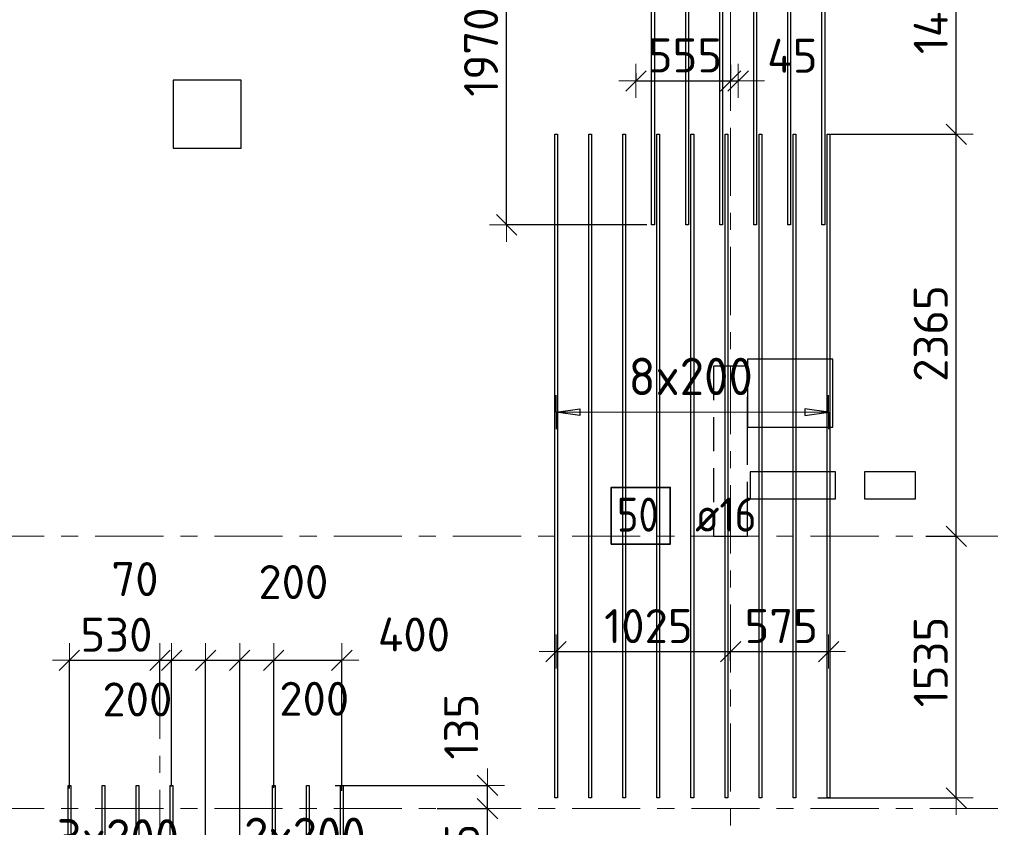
# Model space of a CAD drawing. Header units: metres. Extents: x -38 to 107, y -15 to 21.
# Tile 42 of 89: x 47.33 to 53.11, y 7.29 to 12.04. Entities that reach past the tile are written whole.
import ezdxf

# ---------------------------------------------------------------- set-up
doc = ezdxf.new("R2010")
doc.units = ezdxf.units.M
doc.header["$PDMODE"] = 65
for name, pattern in [('______11', [0.5, 0.4, -0.05, 0, -0.05]), ('______2', [0.27, 0.2, -0.07]), ('______5', [1.1, 0.8, -0.1, 0.1, -0.1])]:
    doc.linetypes.add(name, pattern=pattern)
for name, color, linetype, lineweight in [('XR$2$Осевая линия (1)', 7, '______5', 13), ('XR$3$Перекрытие (1)', 7, 'Continuous', 35), ('XR$3$Размерная линия (1)', 7, 'Continuous', 13)]:
    doc.layers.add(name, color=color, linetype=linetype, lineweight=lineweight)
doc.layers.add('XR$3$Арм.стержн.Доп. Арм верхн.зоны Х', color=7, linetype='Continuous', lineweight=35, true_color=0x8c8cff)
doc.layers.add('XR$5$Стена_ бетон несущ.', color=7, linetype='Continuous', lineweight=70, true_color=0xb4b496)
doc.styles.add('ISOCPEUR', font='txt')
doc.dimstyles.new('DIMSTYLE_3', dxfattribs={"dimtxt": 0.2, "dimasz": 0.2, "dimexe": 0, "dimexo": 0, "dimgap": 0.1, "dimtad": 2, "dimdec": 0, "dimlfac": 1000, "dimrnd": 5, "dimzin": 12, "dimdsep": 46, "dimtxsty": 'ISOCPEUR', "dimblk1": 'ALL_ML_STRICH', "dimblk2": 'ALL_ML_STRICH', "dimsah": 1, "dimcen": 0, "dimclrd": 7, "dimclre": 256, "dimclrt": 7, "dimadec": 0, "dimazin": 0, "dimtfac": 1, "dimtdec": 0, "dimtix": 1, "dimtmove": 2, "dimatfit": 3, "dimfxl": 0, "dimtzin": 0, "dimlwd": 0, "dimlwe": -3, "dimarcsym": 0})
doc.dimstyles.new('DIMSTYLE_6', dxfattribs={"dimtxt": 0.2, "dimasz": 0.2, "dimexe": 0, "dimexo": 0, "dimgap": 0.1, "dimtad": 2, "dimdec": 0, "dimlfac": 1000, "dimrnd": 5, "dimzin": 12, "dimdsep": 46, "dimtxsty": 'ISOCPEUR', "dimblk1": 'ALL_ML_STRICH', "dimblk2": 'ALL_ML_STRICH', "dimsah": 1, "dimcen": 0, "dimclrd": 7, "dimclre": 256, "dimclrt": 7, "dimadec": 0, "dimazin": 0, "dimtfac": 1, "dimtdec": 0, "dimtix": 1, "dimtmove": 2, "dimatfit": 3, "dimfxl": 0, "dimtvp": 1.2, "dimtzin": 0, "dimlwd": 0, "dimlwe": -3, "dimarcsym": 0})
doc.dimstyles.new('DIMSTYLE_7', dxfattribs={"dimtxt": 0.2, "dimasz": 0.2, "dimexe": 0, "dimexo": 0, "dimgap": 0.1, "dimtad": 0, "dimdec": 0, "dimlfac": 1000, "dimrnd": 5, "dimzin": 12, "dimdsep": 46, "dimtxsty": 'ISOCPEUR', "dimblk1": 'ALL_ML_STRICH', "dimblk2": 'ALL_ML_STRICH', "dimsah": 1, "dimcen": 0, "dimclrd": 7, "dimclre": 256, "dimclrt": 7, "dimadec": 0, "dimazin": 0, "dimtfac": 1, "dimtdec": 0, "dimtix": 1, "dimtmove": 2, "dimatfit": 3, "dimfxl": 0, "dimtvp": 1.2, "dimtzin": 0, "dimlwd": 0, "dimlwe": -3, "dimarcsym": 0})

# ---------------------------------------------------------------- blocks, each defined once
blk = doc.blocks.new('ALL_ML_STRICH')
at = {"color": 0, "linetype": 'ByBlock', "lineweight": -2}
for p, q in [((-0.3, -0.3), (0.3, 0.3)), ((0, -0.5), (0, 0.5)), ((-1, 0), (0.5, 0))]:
    blk.add_line(p, q, dxfattribs=at)
blk = doc.blocks.new('*D269')
at = {"layer": 'DEFPOINTS', "color": 7, "linetype": 'Continuous', "lineweight": 13, "transparency": 33554687}
for p in [(50.461, 12.8), (50.1852, 10.8301), (51.0276, 10.8301)]:
    blk.add_point(p, dxfattribs=at)
at = {"layer": 'XR$3$Размерная линия (1)', "color": 9, "linetype": 'Continuous', "lineweight": -2, "true_color": 0xc7c7c7, "transparency": 33554687}
for p, q in [((50.481, 12.8), (50.1852, 12.8)), ((51.0076, 10.8301), (50.1852, 10.8301))]:
    blk.add_line(p, q, dxfattribs=at)
at = {"layer": 'XR$3$Размерная линия (1)', "color": 7, "linetype": 'Continuous', "lineweight": -2, "transparency": 33554687}
blk.add_line((50.1852, 10.8301), (50.1852, 12.8), dxfattribs=at)
at = {"layer": 'XR$3$Размерная линия (1)', "color": 7, "linetype": 'Continuous', "lineweight": 13, "transparency": 33554687, "xscale": 0.2, "yscale": 0.2, "zscale": 0.2}
for p, rotation in [((50.1852, 12.8), 90), ((50.1852, 10.8301), 270)]:
    blk.add_blockref('ALL_ML_STRICH', p, dxfattribs=dict(at, rotation=rotation))
at = {"layer": 'XR$3$Размерная линия (1)', "color": 7, "linetype": 'Continuous', "lineweight": 13, "transparency": 33554687, "insert": (50.0352, 11.8451), "char_height": 0.2, "width": 0.8, "attachment_point": 5, "rotation": 90, "style": 'ISOCPEUR'}
blk.add_mtext('\\A1;{1970}', dxfattribs=at)
blk = doc.blocks.new('*D271')
at = {"layer": 'DEFPOINTS', "color": 7, "linetype": 'Continuous', "lineweight": 13, "transparency": 33554687}
for p in [(50.9446, 11.7413), (51.5, 11.7906), (50.9446, 11.6757)]:
    blk.add_point(p, dxfattribs=at)
at = {"layer": 'XR$3$Размерная линия (1)', "color": 9, "linetype": 'Continuous', "lineweight": -2, "true_color": 0xc7c7c7, "transparency": 33554687}
for p, q in [((51.5, 11.7706), (51.5, 11.6757)), ((50.9446, 11.7213), (50.9446, 11.6757))]:
    blk.add_line(p, q, dxfattribs=at)
at = {"layer": 'XR$3$Размерная линия (1)', "color": 7, "linetype": 'Continuous', "lineweight": -2, "transparency": 33554687}
blk.add_line((50.9446, 11.6757), (51.5, 11.6757), dxfattribs=at)
at = {"layer": 'XR$3$Размерная линия (1)', "color": 7, "linetype": 'Continuous', "lineweight": 13, "transparency": 33554687, "xscale": 0.2, "yscale": 0.2, "zscale": 0.2, "rotation": 180}
blk.add_blockref('ALL_ML_STRICH', (50.9446, 11.6757), dxfattribs=at)
at = {"layer": 'XR$3$Размерная линия (1)', "color": 7, "linetype": 'Continuous', "lineweight": 13, "transparency": 33554687, "xscale": 0.2, "yscale": 0.2, "zscale": 0.2}
blk.add_blockref('ALL_ML_STRICH', (51.5, 11.6757), dxfattribs=at)
at = {"layer": 'XR$3$Размерная линия (1)', "color": 7, "linetype": 'Continuous', "lineweight": 13, "transparency": 33554687, "insert": (51.2323, 11.8257), "char_height": 0.2, "width": 0.6, "attachment_point": 5, "style": 'ISOCPEUR'}
blk.add_mtext('\\A1;{555}', dxfattribs=at)
blk = doc.blocks.new('*D272')
at = {"layer": 'DEFPOINTS', "color": 7, "linetype": 'Continuous', "lineweight": 13, "transparency": 33554687}
for p in [(51.5, 11.7906), (51.5446, 11.7055), (51.5, 11.6757)]:
    blk.add_point(p, dxfattribs=at)
at = {"layer": 'XR$3$Размерная линия (1)', "color": 9, "linetype": 'Continuous', "lineweight": -2, "true_color": 0xc7c7c7, "transparency": 33554687}
for p, q in [((51.5, 11.7706), (51.5, 11.6757)), ((51.5446, 11.6855), (51.5446, 11.6757))]:
    blk.add_line(p, q, dxfattribs=at)
at = {"layer": 'XR$3$Размерная линия (1)', "color": 7, "linetype": 'Continuous', "lineweight": -2, "transparency": 33554687}
blk.add_line((51.5, 11.6757), (51.5446, 11.6757), dxfattribs=at)
at = {"layer": 'XR$3$Размерная линия (1)', "color": 7, "linetype": 'Continuous', "lineweight": 13, "transparency": 33554687, "xscale": 0.2, "yscale": 0.2, "zscale": 0.2}
blk.add_blockref('ALL_ML_STRICH', (51.5446, 11.6757), dxfattribs=at)
at = {"layer": 'XR$3$Размерная линия (1)', "color": 7, "linetype": 'Continuous', "lineweight": 13, "transparency": 33554687, "xscale": 0.2, "yscale": 0.2, "zscale": 0.2, "rotation": 180}
blk.add_blockref('ALL_ML_STRICH', (51.5, 11.6757), dxfattribs=at)
at = {"layer": 'XR$3$Размерная линия (1)', "color": 7, "linetype": 'Continuous', "lineweight": 13, "transparency": 33554687, "insert": (51.8628, 11.8236), "char_height": 0.2, "width": 0.4, "attachment_point": 5, "style": 'ISOCPEUR'}
blk.add_mtext('\\A1;{45}', dxfattribs=at)
blk = doc.blocks.new('*D273')
at = {"layer": 'DEFPOINTS', "color": 7, "linetype": 'Continuous', "lineweight": 13, "transparency": 33554687}
for p in [(50.4755, 8.3225), (50.4755, 8.305), (51.5, 8.2481)]:
    blk.add_point(p, dxfattribs=at)
at = {"layer": 'XR$3$Размерная линия (1)', "color": 9, "linetype": 'Continuous', "lineweight": -2, "true_color": 0xc7c7c7, "transparency": 33554687}
for p, q in [((50.4755, 8.3225), (50.4755, 8.3225)), ((51.5, 8.2681), (51.5, 8.3225))]:
    blk.add_line(p, q, dxfattribs=at)
at = {"layer": 'XR$3$Размерная линия (1)', "color": 7, "linetype": 'Continuous', "lineweight": -2, "transparency": 33554687}
blk.add_line((50.4755, 8.3225), (51.5, 8.3225), dxfattribs=at)
at = {"layer": 'XR$3$Размерная линия (1)', "color": 7, "linetype": 'Continuous', "lineweight": 13, "transparency": 33554687, "xscale": 0.2, "yscale": 0.2, "zscale": 0.2, "rotation": 180}
blk.add_blockref('ALL_ML_STRICH', (50.4755, 8.3225), dxfattribs=at)
at = {"layer": 'XR$3$Размерная линия (1)', "color": 7, "linetype": 'Continuous', "lineweight": 13, "transparency": 33554687, "xscale": 0.2, "yscale": 0.2, "zscale": 0.2}
blk.add_blockref('ALL_ML_STRICH', (51.5, 8.3225), dxfattribs=at)
at = {"layer": 'XR$3$Размерная линия (1)', "color": 7, "linetype": 'Continuous', "lineweight": 13, "transparency": 33554687, "insert": (51.0177, 8.4725), "char_height": 0.2, "width": 0.8, "attachment_point": 5, "style": 'ISOCPEUR'}
blk.add_mtext('\\A1;{1025}', dxfattribs=at)
blk = doc.blocks.new('*D274')
at = {"layer": 'DEFPOINTS', "color": 7, "linetype": 'Continuous', "lineweight": 13, "transparency": 33554687}
for p in [(51.5, 8.3225), (52.0755, 8.2867), (51.5, 8.2481)]:
    blk.add_point(p, dxfattribs=at)
at = {"layer": 'XR$3$Размерная линия (1)', "color": 9, "linetype": 'Continuous', "lineweight": -2, "true_color": 0xc7c7c7, "transparency": 33554687}
for p, q in [((51.5, 8.2681), (51.5, 8.3225)), ((52.0755, 8.3067), (52.0755, 8.3225))]:
    blk.add_line(p, q, dxfattribs=at)
at = {"layer": 'XR$3$Размерная линия (1)', "color": 7, "linetype": 'Continuous', "lineweight": -2, "transparency": 33554687}
blk.add_line((51.5, 8.3225), (52.0755, 8.3225), dxfattribs=at)
at = {"layer": 'XR$3$Размерная линия (1)', "color": 7, "linetype": 'Continuous', "lineweight": 13, "transparency": 33554687, "xscale": 0.2, "yscale": 0.2, "zscale": 0.2, "rotation": 180}
blk.add_blockref('ALL_ML_STRICH', (51.5, 8.3225), dxfattribs=at)
at = {"layer": 'XR$3$Размерная линия (1)', "color": 7, "linetype": 'Continuous', "lineweight": 13, "transparency": 33554687, "xscale": 0.2, "yscale": 0.2, "zscale": 0.2}
blk.add_blockref('ALL_ML_STRICH', (52.0755, 8.3225), dxfattribs=at)
at = {"layer": 'XR$3$Размерная линия (1)', "color": 7, "linetype": 'Continuous', "lineweight": 13, "transparency": 33554687, "insert": (51.7977, 8.4725), "char_height": 0.2, "width": 0.6, "attachment_point": 5, "style": 'ISOCPEUR'}
blk.add_mtext('\\A1;{575}', dxfattribs=at)
blk = doc.blocks.new('*D275')
at = {"layer": 'DEFPOINTS', "color": 7, "linetype": 'Continuous', "lineweight": 13, "transparency": 33554687}
for p in [(47.6179, 8.2717), (48.15, 7.9616), (47.6179, 7.4975)]:
    blk.add_point(p, dxfattribs=at)
at = {"layer": 'XR$3$Размерная линия (1)', "color": 9, "linetype": 'Continuous', "lineweight": -2, "true_color": 0xc7c7c7, "transparency": 33554687}
for p, q in [((47.6179, 7.5175), (47.6179, 8.2717)), ((48.15, 7.9816), (48.15, 8.2717))]:
    blk.add_line(p, q, dxfattribs=at)
at = {"layer": 'XR$3$Размерная линия (1)', "color": 7, "linetype": 'Continuous', "lineweight": -2, "transparency": 33554687}
blk.add_line((47.6179, 8.2717), (48.15, 8.2717), dxfattribs=at)
at = {"layer": 'XR$3$Размерная линия (1)', "color": 7, "linetype": 'Continuous', "lineweight": 13, "transparency": 33554687, "xscale": 0.2, "yscale": 0.2, "zscale": 0.2, "rotation": 180}
blk.add_blockref('ALL_ML_STRICH', (47.6179, 8.2717), dxfattribs=at)
at = {"layer": 'XR$3$Размерная линия (1)', "color": 7, "linetype": 'Continuous', "lineweight": 13, "transparency": 33554687, "xscale": 0.2, "yscale": 0.2, "zscale": 0.2}
blk.add_blockref('ALL_ML_STRICH', (48.15, 8.2717), dxfattribs=at)
at = {"layer": 'XR$3$Размерная линия (1)', "color": 7, "linetype": 'Continuous', "lineweight": 13, "transparency": 33554687, "insert": (47.894, 8.4217), "char_height": 0.2, "width": 0.6, "attachment_point": 5, "style": 'ISOCPEUR'}
blk.add_mtext('\\A1;{530}', dxfattribs=at)
blk = doc.blocks.new('*D276')
at = {"layer": 'DEFPOINTS', "color": 7, "linetype": 'Continuous', "lineweight": 13, "transparency": 33554687}
for p in [(48.15, 8.2717), (48.15, 7.9616), (48.2179, 7.5106)]:
    blk.add_point(p, dxfattribs=at)
at = {"layer": 'XR$3$Размерная линия (1)', "color": 9, "linetype": 'Continuous', "lineweight": -2, "true_color": 0xc7c7c7, "transparency": 33554687}
for p, q in [((48.15, 7.9816), (48.15, 8.2717)), ((48.2179, 7.5306), (48.2179, 8.2717))]:
    blk.add_line(p, q, dxfattribs=at)
at = {"layer": 'XR$3$Размерная линия (1)', "color": 7, "linetype": 'Continuous', "lineweight": -2, "transparency": 33554687}
blk.add_line((48.15, 8.2717), (48.2179, 8.2717), dxfattribs=at)
at = {"layer": 'XR$3$Размерная линия (1)', "color": 7, "linetype": 'Continuous', "lineweight": 13, "transparency": 33554687, "xscale": 0.2, "yscale": 0.2, "zscale": 0.2}
blk.add_blockref('ALL_ML_STRICH', (48.2179, 8.2717), dxfattribs=at)
at = {"layer": 'XR$3$Размерная линия (1)', "color": 7, "linetype": 'Continuous', "lineweight": 13, "transparency": 33554687, "xscale": 0.2, "yscale": 0.2, "zscale": 0.2, "rotation": 180}
blk.add_blockref('ALL_ML_STRICH', (48.15, 8.2717), dxfattribs=at)
at = {"layer": 'XR$3$Размерная линия (1)', "color": 7, "linetype": 'Continuous', "lineweight": 13, "transparency": 33554687, "insert": (48.0031, 8.7485), "char_height": 0.2, "width": 0.4, "attachment_point": 5, "style": 'ISOCPEUR'}
blk.add_mtext('\\A1;{70}', dxfattribs=at)
blk = doc.blocks.new('*D277')
at = {"layer": 'DEFPOINTS', "color": 7, "linetype": 'Continuous', "lineweight": 13, "transparency": 33554687}
for p in [(48.2179, 8.2717), (48.2179, 7.5106), (48.4179, 6.7488)]:
    blk.add_point(p, dxfattribs=at)
at = {"layer": 'XR$3$Размерная линия (1)', "color": 9, "linetype": 'Continuous', "lineweight": -2, "true_color": 0xc7c7c7, "transparency": 33554687}
for p, q in [((48.2179, 7.5306), (48.2179, 8.2717)), ((48.4179, 6.7688), (48.4179, 8.2717))]:
    blk.add_line(p, q, dxfattribs=at)
at = {"layer": 'XR$3$Размерная линия (1)', "color": 7, "linetype": 'Continuous', "lineweight": -2, "transparency": 33554687}
blk.add_line((48.2179, 8.2717), (48.4179, 8.2717), dxfattribs=at)
at = {"layer": 'XR$3$Размерная линия (1)', "color": 7, "linetype": 'Continuous', "lineweight": 13, "transparency": 33554687, "xscale": 0.2, "yscale": 0.2, "zscale": 0.2, "rotation": 180}
blk.add_blockref('ALL_ML_STRICH', (48.2179, 8.2717), dxfattribs=at)
at = {"layer": 'XR$3$Размерная линия (1)', "color": 7, "linetype": 'Continuous', "lineweight": 13, "transparency": 33554687, "xscale": 0.2, "yscale": 0.2, "zscale": 0.2}
blk.add_blockref('ALL_ML_STRICH', (48.4179, 8.2717), dxfattribs=at)
at = {"layer": 'XR$3$Размерная линия (1)', "color": 7, "linetype": 'Continuous', "lineweight": 13, "transparency": 33554687, "insert": (48.0173, 8.0416), "char_height": 0.2, "width": 0.6, "attachment_point": 5, "style": 'ISOCPEUR'}
blk.add_mtext('\\A1;{200}', dxfattribs=at)
blk = doc.blocks.new('*D278')
at = {"layer": 'DEFPOINTS', "color": 7, "linetype": 'Continuous', "lineweight": 13, "transparency": 33554687}
for p in [(48.4179, 8.2717), (48.4179, 6.7488), (48.6179, 6.7269)]:
    blk.add_point(p, dxfattribs=at)
at = {"layer": 'XR$3$Размерная линия (1)', "color": 9, "linetype": 'Continuous', "lineweight": -2, "true_color": 0xc7c7c7, "transparency": 33554687}
for p, q in [((48.4179, 6.7688), (48.4179, 8.2717)), ((48.6179, 6.7469), (48.6179, 8.2717))]:
    blk.add_line(p, q, dxfattribs=at)
at = {"layer": 'XR$3$Размерная линия (1)', "color": 7, "linetype": 'Continuous', "lineweight": -2, "transparency": 33554687}
blk.add_line((48.4179, 8.2717), (48.6179, 8.2717), dxfattribs=at)
at = {"layer": 'XR$3$Размерная линия (1)', "color": 7, "linetype": 'Continuous', "lineweight": 13, "transparency": 33554687, "xscale": 0.2, "yscale": 0.2, "zscale": 0.2, "rotation": 180}
blk.add_blockref('ALL_ML_STRICH', (48.4179, 8.2717), dxfattribs=at)
at = {"layer": 'XR$3$Размерная линия (1)', "color": 7, "linetype": 'Continuous', "lineweight": 13, "transparency": 33554687, "xscale": 0.2, "yscale": 0.2, "zscale": 0.2}
blk.add_blockref('ALL_ML_STRICH', (48.6179, 8.2717), dxfattribs=at)
at = {"layer": 'XR$3$Размерная линия (1)', "color": 7, "linetype": 'Continuous', "lineweight": 13, "transparency": 33554687, "insert": (48.9332, 8.7313), "char_height": 0.2, "width": 0.6, "attachment_point": 5, "style": 'ISOCPEUR'}
blk.add_mtext('\\A1;{200}', dxfattribs=at)
blk = doc.blocks.new('*D279')
at = {"layer": 'DEFPOINTS', "color": 7, "linetype": 'Continuous', "lineweight": 13, "transparency": 33554687}
for p in [(48.6179, 8.2717), (48.8179, 7.5018), (48.6179, 6.7269)]:
    blk.add_point(p, dxfattribs=at)
at = {"layer": 'XR$3$Размерная линия (1)', "color": 9, "linetype": 'Continuous', "lineweight": -2, "true_color": 0xc7c7c7, "transparency": 33554687}
for p, q in [((48.6179, 6.7469), (48.6179, 8.2717)), ((48.8179, 7.5218), (48.8179, 8.2717))]:
    blk.add_line(p, q, dxfattribs=at)
at = {"layer": 'XR$3$Размерная линия (1)', "color": 7, "linetype": 'Continuous', "lineweight": -2, "transparency": 33554687}
blk.add_line((48.6179, 8.2717), (48.8179, 8.2717), dxfattribs=at)
at = {"layer": 'XR$3$Размерная линия (1)', "color": 7, "linetype": 'Continuous', "lineweight": 13, "transparency": 33554687, "xscale": 0.2, "yscale": 0.2, "zscale": 0.2, "rotation": 180}
blk.add_blockref('ALL_ML_STRICH', (48.6179, 8.2717), dxfattribs=at)
at = {"layer": 'XR$3$Размерная линия (1)', "color": 7, "linetype": 'Continuous', "lineweight": 13, "transparency": 33554687, "xscale": 0.2, "yscale": 0.2, "zscale": 0.2}
blk.add_blockref('ALL_ML_STRICH', (48.8179, 8.2717), dxfattribs=at)
at = {"layer": 'XR$3$Размерная линия (1)', "color": 7, "linetype": 'Continuous', "lineweight": 13, "transparency": 33554687, "insert": (49.0558, 8.0453), "char_height": 0.2, "width": 0.6, "attachment_point": 5, "style": 'ISOCPEUR'}
blk.add_mtext('\\A1;{200}', dxfattribs=at)
blk = doc.blocks.new('*D280')
at = {"layer": 'DEFPOINTS', "color": 7, "linetype": 'Continuous', "lineweight": 13, "transparency": 33554687}
for p in [(48.8179, 8.2717), (48.8179, 7.5018), (49.2179, 7.4843)]:
    blk.add_point(p, dxfattribs=at)
at = {"layer": 'XR$3$Размерная линия (1)', "color": 9, "linetype": 'Continuous', "lineweight": -2, "true_color": 0xc7c7c7, "transparency": 33554687}
for p, q in [((48.8179, 7.5218), (48.8179, 8.2717)), ((49.2179, 7.5043), (49.2179, 8.2717))]:
    blk.add_line(p, q, dxfattribs=at)
at = {"layer": 'XR$3$Размерная линия (1)', "color": 7, "linetype": 'Continuous', "lineweight": -2, "transparency": 33554687}
blk.add_line((48.8179, 8.2717), (49.2179, 8.2717), dxfattribs=at)
at = {"layer": 'XR$3$Размерная линия (1)', "color": 7, "linetype": 'Continuous', "lineweight": 13, "transparency": 33554687, "xscale": 0.2, "yscale": 0.2, "zscale": 0.2, "rotation": 180}
blk.add_blockref('ALL_ML_STRICH', (48.8179, 8.2717), dxfattribs=at)
at = {"layer": 'XR$3$Размерная линия (1)', "color": 7, "linetype": 'Continuous', "lineweight": 13, "transparency": 33554687, "xscale": 0.2, "yscale": 0.2, "zscale": 0.2}
blk.add_blockref('ALL_ML_STRICH', (49.2179, 8.2717), dxfattribs=at)
at = {"layer": 'XR$3$Размерная линия (1)', "color": 7, "linetype": 'Continuous', "lineweight": 13, "transparency": 33554687, "insert": (49.6408, 8.4229), "char_height": 0.2, "width": 0.6, "attachment_point": 5, "style": 'ISOCPEUR'}
blk.add_mtext('\\A1;{400}', dxfattribs=at)
blk = doc.blocks.new('*D285')
at = {"layer": 'DEFPOINTS', "color": 7, "linetype": 'Continuous', "lineweight": 13, "transparency": 33554687}
for p in [(49.7566, 7.4), (48.6259, 6.776), (50.073, 6.776)]:
    blk.add_point(p, dxfattribs=at)
at = {"layer": 'XR$3$Размерная линия (1)', "color": 9, "linetype": 'Continuous', "lineweight": -2, "true_color": 0xc7c7c7, "transparency": 33554687}
for p, q in [((49.7766, 7.4), (50.073, 7.4)), ((48.6459, 6.776), (50.073, 6.776))]:
    blk.add_line(p, q, dxfattribs=at)
at = {"layer": 'XR$3$Размерная линия (1)', "color": 7, "linetype": 'Continuous', "lineweight": -2, "transparency": 33554687}
blk.add_line((50.073, 6.776), (50.073, 7.4), dxfattribs=at)
at = {"layer": 'XR$3$Размерная линия (1)', "color": 7, "linetype": 'Continuous', "lineweight": 13, "transparency": 33554687, "xscale": 0.2, "yscale": 0.2, "zscale": 0.2}
for p, rotation in [((50.073, 7.4), 90), ((50.073, 6.776), 270)]:
    blk.add_blockref('ALL_ML_STRICH', p, dxfattribs=dict(at, rotation=rotation))
at = {"layer": 'XR$3$Размерная линия (1)', "color": 7, "linetype": 'Continuous', "lineweight": 13, "transparency": 33554687, "insert": (49.923, 7.098), "char_height": 0.2, "width": 0.6, "attachment_point": 5, "rotation": 90, "style": 'ISOCPEUR'}
blk.add_mtext('\\A1;{625}', dxfattribs=at)
blk = doc.blocks.new('*D286')
at = {"layer": 'DEFPOINTS', "color": 7, "linetype": 'Continuous', "lineweight": 13, "transparency": 33554687}
for p in [(49.158, 7.5367), (49.7566, 7.4), (50.073, 7.4)]:
    blk.add_point(p, dxfattribs=at)
at = {"layer": 'XR$3$Размерная линия (1)', "color": 9, "linetype": 'Continuous', "lineweight": -2, "true_color": 0xc7c7c7, "transparency": 33554687}
for p, q in [((49.178, 7.5367), (50.073, 7.5367)), ((49.7766, 7.4), (50.073, 7.4))]:
    blk.add_line(p, q, dxfattribs=at)
at = {"layer": 'XR$3$Размерная линия (1)', "color": 7, "linetype": 'Continuous', "lineweight": -2, "transparency": 33554687}
blk.add_line((50.073, 7.4), (50.073, 7.5367), dxfattribs=at)
at = {"layer": 'XR$3$Размерная линия (1)', "color": 7, "linetype": 'Continuous', "lineweight": 13, "transparency": 33554687, "xscale": 0.2, "yscale": 0.2, "zscale": 0.2}
for p, rotation in [((50.073, 7.5367), 90), ((50.073, 7.4), 270)]:
    blk.add_blockref('ALL_ML_STRICH', p, dxfattribs=dict(at, rotation=rotation))
at = {"layer": 'XR$3$Размерная линия (1)', "color": 7, "linetype": 'Continuous', "lineweight": 13, "transparency": 33554687, "insert": (49.9186, 7.8819), "char_height": 0.2, "width": 0.6, "attachment_point": 5, "rotation": 90, "style": 'ISOCPEUR'}
blk.add_mtext('\\A1;{135}', dxfattribs=at)
blk = doc.blocks.new('*D294')
at = {"layer": 'DEFPOINTS', "color": 7, "linetype": 'Continuous', "lineweight": 13, "transparency": 33554687}
for p in [(52.6262, 9), (51.9916, 7.4627), (52.8254, 7.4627)]:
    blk.add_point(p, dxfattribs=at)
at = {"layer": 'XR$3$Размерная линия (1)', "color": 9, "linetype": 'Continuous', "lineweight": -2, "true_color": 0xc7c7c7, "transparency": 33554687}
for p, q in [((52.6462, 9), (52.8254, 9)), ((52.0116, 7.4627), (52.8254, 7.4627))]:
    blk.add_line(p, q, dxfattribs=at)
at = {"layer": 'XR$3$Размерная линия (1)', "color": 7, "linetype": 'Continuous', "lineweight": -2, "transparency": 33554687}
blk.add_line((52.8254, 7.4627), (52.8254, 9), dxfattribs=at)
at = {"layer": 'XR$3$Размерная линия (1)', "color": 7, "linetype": 'Continuous', "lineweight": 13, "transparency": 33554687, "xscale": 0.2, "yscale": 0.2, "zscale": 0.2}
for p, rotation in [((52.8254, 9), 90), ((52.8254, 7.4627), 270)]:
    blk.add_blockref('ALL_ML_STRICH', p, dxfattribs=dict(at, rotation=rotation))
at = {"layer": 'XR$3$Размерная линия (1)', "color": 7, "linetype": 'Continuous', "lineweight": 13, "transparency": 33554687, "insert": (52.6754, 8.2614), "char_height": 0.2, "width": 0.8, "attachment_point": 5, "rotation": 90, "style": 'ISOCPEUR'}
blk.add_mtext('\\A1;{1535}', dxfattribs=at)
blk = doc.blocks.new('*D295')
at = {"layer": 'DEFPOINTS', "color": 7, "linetype": 'Continuous', "lineweight": 13, "transparency": 33554687}
for p in [(52.0665, 11.3627), (52.6262, 9), (52.8254, 9)]:
    blk.add_point(p, dxfattribs=at)
at = {"layer": 'XR$3$Размерная линия (1)', "color": 9, "linetype": 'Continuous', "lineweight": -2, "true_color": 0xc7c7c7, "transparency": 33554687}
for p, q in [((52.0865, 11.3627), (52.8254, 11.3627)), ((52.6462, 9), (52.8254, 9))]:
    blk.add_line(p, q, dxfattribs=at)
at = {"layer": 'XR$3$Размерная линия (1)', "color": 7, "linetype": 'Continuous', "lineweight": -2, "transparency": 33554687}
blk.add_line((52.8254, 9), (52.8254, 11.3627), dxfattribs=at)
at = {"layer": 'XR$3$Размерная линия (1)', "color": 7, "linetype": 'Continuous', "lineweight": 13, "transparency": 33554687, "xscale": 0.2, "yscale": 0.2, "zscale": 0.2}
for p, rotation in [((52.8254, 11.3627), 90), ((52.8254, 9), 270)]:
    blk.add_blockref('ALL_ML_STRICH', p, dxfattribs=dict(at, rotation=rotation))
at = {"layer": 'XR$3$Размерная линия (1)', "color": 7, "linetype": 'Continuous', "lineweight": 13, "transparency": 33554687, "insert": (52.6754, 10.1914), "char_height": 0.2, "width": 0.8, "attachment_point": 5, "rotation": 90, "style": 'ISOCPEUR'}
blk.add_mtext('\\A1;{2365}', dxfattribs=at)
blk = doc.blocks.new('*D296')
at = {"layer": 'DEFPOINTS', "color": 7, "linetype": 'Continuous', "lineweight": 13, "transparency": 33554687}
for p in [(53.0287, 12.8), (52.0665, 11.3627), (52.8254, 11.3627)]:
    blk.add_point(p, dxfattribs=at)
at = {"layer": 'XR$3$Размерная линия (1)', "color": 9, "linetype": 'Continuous', "lineweight": -2, "true_color": 0xc7c7c7, "transparency": 33554687}
for p, q in [((52.8254, 12.8), (52.8254, 12.8)), ((52.0865, 11.3627), (52.8254, 11.3627))]:
    blk.add_line(p, q, dxfattribs=at)
at = {"layer": 'XR$3$Размерная линия (1)', "color": 7, "linetype": 'Continuous', "lineweight": -2, "transparency": 33554687}
blk.add_line((52.8254, 11.3627), (52.8254, 12.8), dxfattribs=at)
at = {"layer": 'XR$3$Размерная линия (1)', "color": 7, "linetype": 'Continuous', "lineweight": 13, "transparency": 33554687, "xscale": 0.2, "yscale": 0.2, "zscale": 0.2}
for p, rotation in [((52.8254, 12.8), 90), ((52.8254, 11.3627), 270)]:
    blk.add_blockref('ALL_ML_STRICH', p, dxfattribs=dict(at, rotation=rotation))
at = {"layer": 'XR$3$Размерная линия (1)', "color": 7, "linetype": 'Continuous', "lineweight": 13, "transparency": 33554687, "insert": (52.6754, 12.1014), "char_height": 0.2, "width": 0.8, "attachment_point": 5, "rotation": 90, "style": 'ISOCPEUR'}
blk.add_mtext('\\A1;{1435}', dxfattribs=at)

msp = doc.modelspace()

# ---------------------------------------------------------------- linework, layer by layer
at = {"layer": 'XR$2$Осевая линия (1)', "color": 253, "linetype": '______11', "lineweight": 13, "true_color": 0xa0a0a0, "transparency": 33554687}
for p, q in [((51.5, 6.8), (51.5, 19.78)), ((-2.63, 9), (62.6, 9)), ((48.15, -3.39), (48.15, 8.13)), ((-2.63, 7.4), (62.6, 7.4))]:
    msp.add_line(p, q, dxfattribs=at)
at = {"layer": 'XR$3$Арм.стержн.Доп. Арм верхн.зоны Х', "color": 253, "linetype": 'Continuous', "lineweight": -3, "true_color": 0xa0a0a0, "transparency": 33554687}
for p, q in [((50.4755, 9.7294), (50.4755, 9.8294)), ((52.0755, 9.7294), (52.0755, 9.8294)), ((50.4755, 9.7294), (50.4755, 9.6294)), ((52.0755, 9.7294), (52.0755, 9.6294))]:
    msp.add_line(p, q, dxfattribs=at)
at = {"layer": 'XR$3$Арм.стержн.Доп. Арм верхн.зоны Х', "color": 7, "linetype": 'Continuous', "lineweight": 25, "transparency": 33554687}
for p, q in [((50.4755, 9.7294), (50.6155, 9.7494)), ((50.6155, 9.7094), (50.4755, 9.7294)), ((50.6155, 9.7494), (50.6155, 9.7094)), ((52.0755, 9.7294), (51.9355, 9.7494)), ((51.9355, 9.7494), (51.9355, 9.7094)), ((51.9355, 9.7094), (52.0755, 9.7294))]:
    msp.add_line(p, q, dxfattribs=at)
at = {"layer": 'XR$3$Арм.стержн.Доп. Арм верхн.зоны Х', "color": 7, "linetype": 'Continuous', "lineweight": 13, "transparency": 33554687}
for p, q in [((50.4755, 9.7294), (50.4755, 9.7294)), ((52.0755, 9.7294), (52.0755, 9.7294))]:
    msp.add_line(p, q, dxfattribs=at)
at = {"layer": 'XR$3$Арм.стержн.Доп. Арм верхн.зоны Х', "color": 7, "linetype": 'Continuous', "lineweight": 25, "transparency": 33554687}
for points in [[(51.0366, 10.8301), (51.0366, 14.7301), (51.0526, 14.7301), (51.0526, 10.8301), (51.0366, 10.8301)], [(51.2366, 10.8301), (51.2366, 14.7301), (51.2526, 14.7301), (51.2526, 10.8301), (51.2366, 10.8301)], [(51.4366, 10.8301), (51.4366, 14.7301), (51.4526, 14.7301), (51.4526, 10.8301), (51.4366, 10.8301)], [(51.6366, 10.8301), (51.6366, 14.7301), (51.6526, 14.7301), (51.6526, 10.8301), (51.6366, 10.8301)], [(51.8366, 10.8301), (51.8366, 14.7301), (51.8526, 14.7301), (51.8526, 10.8301), (51.8366, 10.8301)], [(52.0366, 10.8301), (52.0366, 14.7301), (52.0526, 14.7301), (52.0526, 10.8301), (52.0366, 10.8301)], [(50.4675, 7.4627), (50.4675, 11.3627), (50.4835, 11.3627), (50.4835, 7.4627), (50.4675, 7.4627)], [(50.6675, 7.4627), (50.6675, 11.3627), (50.6835, 11.3627), (50.6835, 7.4627), (50.6675, 7.4627)], [(50.8675, 7.4627), (50.8675, 11.3627), (50.8835, 11.3627), (50.8835, 7.4627), (50.8675, 7.4627)], [(51.0675, 7.4627), (51.0675, 11.3627), (51.0835, 11.3627), (51.0835, 7.4627), (51.0675, 7.4627)], [(51.2675, 7.4627), (51.2675, 11.3627), (51.2835, 11.3627), (51.2835, 7.4627), (51.2675, 7.4627)], [(51.4675, 7.4627), (51.4675, 11.3627), (51.4835, 11.3627), (51.4835, 7.4627), (51.4675, 7.4627)], [(51.6675, 7.4627), (51.6675, 11.3627), (51.6835, 11.3627), (51.6835, 7.4627), (51.6675, 7.4627)], [(51.8675, 7.4627), (51.8675, 11.3627), (51.8835, 11.3627), (51.8835, 7.4627), (51.8675, 7.4627)], [(52.0675, 7.4627), (52.0675, 11.3627), (52.0835, 11.3627), (52.0835, 7.4627), (52.0675, 7.4627)], [(47.6099, 4.5867), (47.6099, 7.5367), (47.6259, 7.5367), (47.6259, 4.5867), (47.6099, 4.5867)], [(47.8099, 4.5867), (47.8099, 7.5367), (47.8259, 7.5367), (47.8259, 4.5867), (47.8099, 4.5867)], [(48.0099, 4.5867), (48.0099, 7.5367), (48.0259, 7.5367), (48.0259, 4.5867), (48.0099, 4.5867)], [(48.2099, 4.5867), (48.2099, 7.5367), (48.2259, 7.5367), (48.2259, 4.5867), (48.2099, 4.5867)], [(48.8099, 4.5867), (48.8099, 7.5367), (48.8259, 7.5367), (48.8259, 4.5867), (48.8099, 4.5867)], [(49.0099, 4.5867), (49.0099, 7.5367), (49.0259, 7.5367), (49.0259, 4.5867), (49.0099, 4.5867)], [(49.2099, 4.5867), (49.2099, 7.5367), (49.2259, 7.5367), (49.2259, 4.5867), (49.2099, 4.5867)]]:
    msp.add_lwpolyline(points, dxfattribs=at)
at = {"layer": 'XR$3$Арм.стержн.Доп. Арм верхн.зоны Х', "color": 7, "linetype": 'Continuous', "lineweight": 13, "transparency": 33554687}
msp.add_lwpolyline([(50.4755, 9.7294), (50.7025, 9.7294), (50.7025, 9.7294), (52.0755, 9.7294)], dxfattribs=at)
at = {"layer": 'XR$3$Арм.стержн.Доп. Арм верхн.зоны Х', "color": 7, "linetype": 'Continuous', "lineweight": 35, "transparency": 33554687}
msp.add_lwpolyline([(50.7993, 8.9541), (51.1459, 8.9541), (51.1459, 9.2875), (50.7993, 9.2875), (50.7993, 8.9541)], dxfattribs=at)
at = {"layer": 'XR$3$Перекрытие (1)', "color": 7, "linetype": 'Continuous', "lineweight": 25, "transparency": 33554687}
for p, q in [((48.2269, 11.6802), (48.2269, 11.2802)), ((48.6269, 11.6802), (48.2269, 11.6802)), ((48.6269, 11.2802), (48.6269, 11.6802)), ((48.2269, 11.2802), (48.6269, 11.2802)), ((51.6, 10.0404), (51.6, 9.6404)), ((52.1, 10.0404), (51.6, 10.0404)), ((52.1, 9.6404), (52.1, 10.0404)), ((51.6, 9.6404), (52.1, 9.6404)), ((51.6156, 9.3795), (51.6156, 9.2195)), ((52.1156, 9.3795), (51.6156, 9.3795)), ((52.1156, 9.2195), (52.1156, 9.3795)), ((52.2856, 9.3795), (52.2856, 9.2195)), ((52.5856, 9.3795), (52.2856, 9.3795)), ((52.5856, 9.2195), (52.5856, 9.3795)), ((51.6156, 9.2195), (52.1156, 9.2195)), ((52.2856, 9.2195), (52.5856, 9.2195))]:
    msp.add_line(p, q, dxfattribs=at)
at = {"layer": 'XR$5$Стена_ бетон несущ.', "color": 253, "linetype": '______2', "lineweight": -3, "true_color": 0xa0a0a0, "transparency": 33554687}
for p, q in [((51.4, 10), (51.4, 9.08)), ((51.6, 10), (51.4, 10)), ((51.6, 9.6201), (51.6, 10)), ((51.6, 9.4201), (51.6, 9.6201)), ((51.6, 9.12), (51.6, 9.4201)), ((51.4, 9.08), (51.4, 9)), ((51.6, 9), (51.6, 9.12)), ((51.4, 9), (51.6, 9))]:
    msp.add_line(p, q, dxfattribs=at)

# ---------------------------------------------------------------- texts
at = {"layer": 'XR$3$Арм.стержн.Доп. Арм верхн.зоны Х', "color": 7, "linetype": 'Continuous', "lineweight": 13, "transparency": 33554687, "char_height": 0.22, "width": 0.873359, "attachment_point": 7, "style": 'ISOCPEUR'}
for s, insert in [('\\W0.95;8x200', (50.9015, 9.8294)), ('\\W0.95;2x200', (48.6439, 7.1271)), ('\\W0.95;3x200', (47.5439, 7.1179))]:
    msp.add_mtext(s, dxfattribs=dict(at, insert=insert))
at = {"layer": 'XR$3$Арм.стержн.Доп. Арм верхн.зоны Х', "color": 7, "linetype": 'Continuous', "lineweight": 25, "transparency": 33554687, "char_height": 0.2, "attachment_point": 7, "style": 'ISOCPEUR'}
for s, insert, width in [('\\W0.87;50', (50.8326, 9.0275), 0.367208), ('\\W0.89; ø16 ', (51.1793, 9.0275), 0.749105)]:
    msp.add_mtext(s, dxfattribs=dict(at, insert=insert, width=width))

# ---------------------------------------------------------------- dimensions: what is measured, and where the dimension line sits
at = {"layer": 'XR$3$Размерная линия (1)', "color": 7, "linetype": 'Continuous', "lineweight": 13, "transparency": 33554687}
for base, p1, p2, dimstyle, picture, middle in [((50.1852, 12.8), (51.0076, 10.8301), (50.481, 12.8), 'DIMSTYLE_3', '*D269', (50.0352, 11.8451)), ((52.8254, 12.8), (52.0865, 11.3627), (52.8254, 12.8), 'DIMSTYLE_3', '*D296', (52.6754, 12.1014)), ((52.8254, 11.3627), (52.6462, 9), (52.0865, 11.3627), 'DIMSTYLE_3', '*D295', (52.6754, 10.1914)), ((52.8254, 9), (52.0116, 7.4627), (52.6462, 9), 'DIMSTYLE_3', '*D294', (52.6754, 8.2614)), ((50.073, 7.5367), (49.7766, 7.4), (49.178, 7.5367), 'DIMSTYLE_6', '*D286', (49.9186, 7.8819)), ((50.073, 7.4), (48.6459, 6.776), (49.7766, 7.4), 'DIMSTYLE_3', '*D285', (49.923, 7.098))]:
    dim = msp.add_linear_dim(base=base, p1=p1, p2=p2, angle=90, dimstyle=dimstyle, override={"dimpost": '<>', "dimclrd": 7, "dimclre": 9, "dimclrt": 7, "dimlwd": 0, "dimlwe": 65533}, dxfattribs=at)
    dim.commit()
    dim.dimension.update_dxf_attribs({"geometry": picture, "text_midpoint": middle, "dimtype": 160})
for base, p1, p2, dimstyle, picture, middle in [((51.5, 11.6757), (50.9446, 11.7213), (51.5, 11.7706), 'DIMSTYLE_6', '*D271', (51.2323, 11.8257)), ((51.5446, 11.6757), (51.5, 11.7706), (51.5446, 11.6855), 'DIMSTYLE_6', '*D272', (51.8628, 11.8236)), ((48.2179, 8.2717), (48.15, 7.9816), (48.2179, 7.5306), 'DIMSTYLE_6', '*D276', (48.0031, 8.7485)), ((48.6179, 8.2717), (48.4179, 6.7688), (48.6179, 6.7469), 'DIMSTYLE_6', '*D278', (48.9332, 8.7313)), ((51.5, 8.32253), (50.47547, 8.32253), (51.5, 8.2681), 'DIMSTYLE_3', '*D273', (51.01774, 8.47253)), ((52.07547, 8.32253), (51.5, 8.2681), (52.07547, 8.30672), 'DIMSTYLE_6', '*D274', (51.79774, 8.47253)), ((48.15, 8.2717), (47.6179, 7.5175), (48.15, 7.9816), 'DIMSTYLE_6', '*D275', (47.894, 8.4217)), ((49.2179, 8.2717), (48.8179, 7.5218), (49.2179, 7.5043), 'DIMSTYLE_6', '*D280', (49.6408, 8.4229)), ((48.4179, 8.2717), (48.2179, 7.5306), (48.4179, 6.7688), 'DIMSTYLE_7', '*D277', (48.0173, 8.0416)), ((48.8179, 8.2717), (48.6179, 6.7469), (48.8179, 7.5218), 'DIMSTYLE_7', '*D279', (49.0558, 8.0453))]:
    dim = msp.add_linear_dim(base=base, p1=p1, p2=p2, dimstyle=dimstyle, override={"dimpost": '<>', "dimclrd": 7, "dimclre": 9, "dimclrt": 7, "dimlwd": 0, "dimlwe": 65533}, dxfattribs=at)
    dim.commit()
    dim.dimension.update_dxf_attribs({"geometry": picture, "text_midpoint": middle, "dimtype": 160})

doc.saveas('drawing.dxf')
